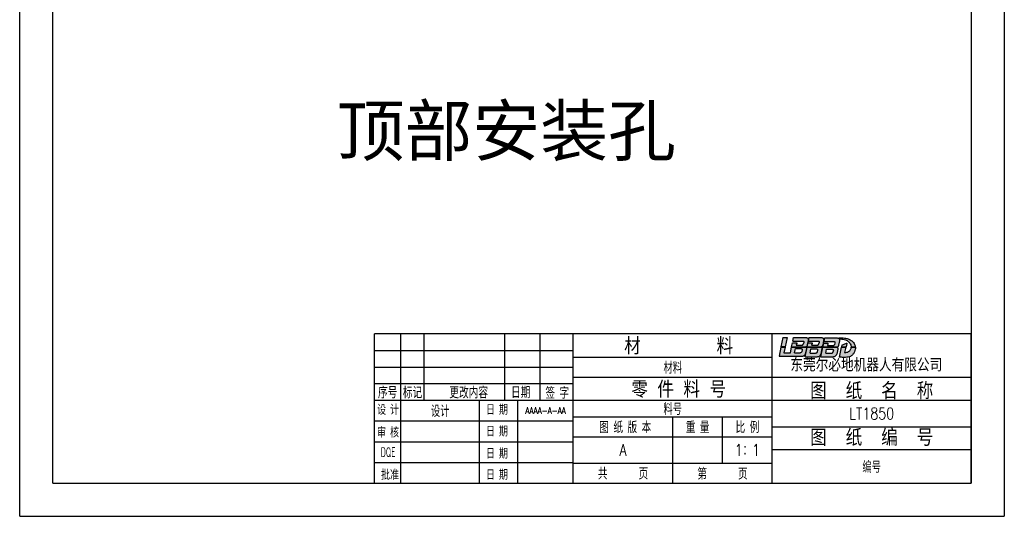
# Model space of a CAD drawing. Header units: millimetres. Extents: x 6560 to 6857, y 1277 to 1697.
# Tile 1 of 3: x 6560 to 6857, y 1277 to 1427. Entities that reach past the tile are written whole.
import ezdxf
from ezdxf.enums import TextEntityAlignment as Align

# ---------------------------------------------------------------- set-up
doc = ezdxf.new("R2010")
doc.units = ezdxf.units.MM
for name, color, linetype in [('1轮廓实线层', 7, 'Continuous'), ('2细线层', 4, 'Continuous'), ('5剖面线层', 2, 'Continuous'), ('6文字层', 3, 'Continuous'), ('图框层', 7, 'Continuous')]:
    doc.layers.add(name, color=color, linetype=linetype)
doc.styles.add('PC_TEXTSTYLE', font='isocp.shx', dxfattribs={"width": 0.8, "bigfont": 'hzfs.shx'})
doc.styles.get("Standard").update_dxf_attribs({"font": 'arial.ttf'})
doc.styles.add('TH_GBDIM', font='romans.shx', dxfattribs={"width": 0.8, "bigfont": 'gbcbig.shx'})

# ---------------------------------------------------------------- blocks, each defined once
blk = doc.blocks.new('A3纵')
at = {"layer": '5剖面线层', "true_color": 0x74d10a}
h = blk.add_hatch(color=72, dxfattribs=at)
h.dxf.hatch_style = 1
h.paths.add_polyline_path([(-55.51, 43.92), (-56.76, 43.92), (-57.36, 41.07), (-56.11, 41.07)])
edge = h.paths.add_edge_path()
edge.add_line((-57.96, 38.24), (-51.35, 38.24))
edge.add_spline(control_points=[(-51.35, 38.24), (-51.21, 38.26), (-50.93, 38.29), (-50.52, 38.36), (-50.24, 38.57), (-50.07, 38.76), (-50.02, 38.86)], knot_values=[0, 0, 0, 0, 3.612385, 7.048837, 10.255516, 12.349536, 12.349536, 12.349536, 12.349536], degree=3, periodic=0)
edge.add_line((-50.02, 38.86), (-49.64, 40.63))
edge.add_spline(control_points=[(-49.64, 40.63), (-49.64, 40.72), (-49.66, 40.81), (-49.66, 40.88), (-49.71, 40.94), (-49.73, 40.97)], knot_values=[0, 0, 0, 0, 0.476316, 1.44549, 2.246673, 2.246673, 2.246673, 2.246673], degree=3, periodic=0)
edge.add_line((-49.73, 40.97), (-54.18, 40.97))
edge.add_line((-54.18, 40.97), (-54.52, 39.3))
edge.add_line((-54.52, 39.3), (-56.49, 39.3))
edge.add_line((-56.49, 39.3), (-56.13, 40.97))
edge.add_line((-56.13, 40.97), (-57.38, 40.97))
edge.add_line((-57.38, 40.97), (-57.96, 38.24))
edge = h.paths.add_edge_path(flags=16)
edge.add_line((-52.99, 40.56), (-51.24, 40.56))
edge.add_spline(control_points=[(-51.24, 40.56), (-51.18, 40.54), (-51.08, 40.52), (-50.98, 40.39), (-50.97, 40.3), (-50.97, 40.26)], knot_values=[0, 0, 0, 0, 0.16594, 0.313706, 0.444871, 0.444871, 0.444871, 0.444871], degree=3, periodic=0)
edge.add_line((-50.97, 40.26), (-51.12, 39.64))
edge.add_spline(control_points=[(-51.12, 39.64), (-51.14, 39.57), (-51.2, 39.41), (-51.47, 39.34), (-51.65, 39.33), (-51.74, 39.32)], knot_values=[0, 0, 0, 0, 0.21656, 0.475605, 0.757612, 0.757612, 0.757612, 0.757612], degree=3, periodic=0)
edge.add_line((-51.74, 39.32), (-53.24, 39.32))
edge.add_line((-53.24, 39.32), (-52.99, 40.56))
edge = h.paths.add_edge_path()
edge.add_line((-53.9, 42.33), (-54.16, 41.07))
edge.add_line((-54.16, 41.07), (-49.89, 41.07))
edge.add_spline(control_points=[(-49.89, 41.07), (-49.86, 41.08), (-49.75, 41.1), (-49.64, 41.24), (-49.47, 41.38), (-49.45, 41.54), (-49.43, 41.62)], knot_values=[0, 0, 0, 0, 0.113541, 0.309529, 0.508983, 0.759853, 0.759853, 0.759853, 0.759853], degree=3, periodic=0)
edge.add_line((-49.43, 41.62), (-49.14, 42.98))
edge.add_spline(control_points=[(-49.14, 42.98), (-49.14, 43.07), (-49.13, 43.22), (-49.1, 43.46), (-49.2, 43.68), (-49.43, 43.82), (-49.67, 43.9), (-49.84, 43.93), (-49.92, 43.94)], knot_values=[0, 0, 0, 0, 0.270359, 0.459904, 0.691329, 0.959666, 1.234022, 1.467228, 1.467228, 1.467228, 1.467228], degree=3, periodic=0)
edge.add_line((-49.92, 43.94), (-53.56, 43.94))
edge.add_line((-53.56, 43.94), (-53.79, 42.84))
edge.add_line((-53.79, 42.84), (-50.84, 42.84))
edge.add_spline(control_points=[(-50.84, 42.84), (-50.8, 42.84), (-50.73, 42.83), (-50.63, 42.81), (-50.56, 42.77), (-50.49, 42.71), (-50.49, 42.63), (-50.49, 42.55), (-50.5, 42.49), (-50.5, 42.45)], knot_values=[0, 0, 0, 0, 0.109145, 0.202524, 0.297211, 0.376281, 0.445665, 0.519978, 0.62999, 0.62999, 0.62999, 0.62999], degree=3, periodic=0)
edge.add_line((-50.5, 42.47), (-50.66, 41.88))
edge.add_spline(control_points=[(-50.66, 41.88), (-50.68, 41.85), (-50.7, 41.79), (-50.77, 41.71), (-50.85, 41.66), (-50.92, 41.64), (-50.94, 41.63)], knot_values=[0, 0, 0, 0, 0.11249, 0.188578, 0.308405, 0.395813, 0.395813, 0.395813, 0.395813], degree=3, periodic=0)
edge.add_line((-50.94, 41.63), (-52.74, 41.63))
edge.add_line((-52.74, 41.63), (-52.62, 42.14))
edge.add_line((-52.62, 42.14), (-52.62, 42.33))
edge.add_line((-52.62, 42.33), (-53.9, 42.33))
edge = h.paths.add_edge_path()
edge.add_spline(control_points=[(-46.19, 42.84), (-46.15, 42.84), (-46.09, 42.83), (-45.99, 42.81), (-45.91, 42.77), (-45.85, 42.71), (-45.83, 42.62), (-45.85, 42.54), (-45.85, 42.48), (-45.86, 42.45)], knot_values=[0, 0, 0, 0, 0.109145, 0.202524, 0.297211, 0.376281, 0.459032, 0.54598, 0.631468, 0.631468, 0.631468, 0.631468], degree=3, periodic=0)
edge.add_line((-45.86, 42.45), (-46.02, 41.88))
edge.add_spline(control_points=[(-46.02, 41.88), (-46.03, 41.84), (-46.07, 41.74), (-46.17, 41.63), (-46.26, 41.6), (-46.3, 41.59)], knot_values=[0, 0, 0, 0, 0.133532, 0.314052, 0.429449, 0.429449, 0.429449, 0.429449], degree=3, periodic=0)
edge.add_line((-46.3, 41.59), (-48.11, 41.59))
edge.add_line((-48.11, 41.59), (-47.98, 42.14))
edge.add_line((-47.98, 42.14), (-47.98, 42.27))
edge.add_line((-47.98, 42.27), (-49.23, 42.27))
edge.add_line((-49.23, 42.27), (-49.48, 41.07))
edge.add_line((-49.48, 41.07), (-45.25, 41.07))
edge.add_spline(control_points=[(-45.25, 41.07), (-45.21, 41.08), (-45.11, 41.1), (-44.99, 41.24), (-44.83, 41.38), (-44.8, 41.54), (-44.79, 41.62)], knot_values=[0, 0, 0, 0, 0.113541, 0.309529, 0.508983, 0.759853, 0.759853, 0.759853, 0.759853], degree=3, periodic=0)
edge.add_line((-44.79, 41.62), (-44.5, 42.98))
edge.add_spline(control_points=[(-44.5, 42.98), (-44.49, 43.07), (-44.48, 43.22), (-44.46, 43.46), (-44.55, 43.68), (-44.78, 43.82), (-45.03, 43.9), (-45.2, 43.93), (-45.27, 43.94)], knot_values=[0, 0, 0, 0, 0.270359, 0.459904, 0.691329, 0.959666, 1.234022, 1.467228, 1.467228, 1.467228, 1.467228], degree=3, periodic=0)
edge.add_line((-45.27, 43.94), (-48.88, 43.94))
edge.add_line((-48.88, 43.94), (-49.11, 42.84))
edge.add_line((-49.11, 42.84), (-46.19, 42.84))
edge = h.paths.add_edge_path()
edge.add_spline(control_points=[(-45, 40.63), (-45, 40.72), (-45.02, 40.81), (-45.05, 40.86), (-45.08, 40.92), (-45.13, 40.97)], knot_values=[0.110312, 0.110312, 0.110312, 0.110312, 0.586629, 1.555802, 2.246673, 2.246673, 2.246673, 2.246673], degree=3, periodic=0)
edge.add_line((-45.13, 40.97), (-49.5, 40.97))
edge.add_line((-49.5, 40.97), (-50.09, 38.12))
edge.add_line((-50.09, 38.12), (-46.75, 38.12))
edge.add_spline(control_points=[(-46.75, 38.12), (-46.49, 38.12), (-46.23, 38.14), (-45.75, 38.29), (-45.55, 38.5), (-45.43, 38.76), (-45.37, 38.86)], knot_values=[0, 0, 0, 0, 3.612385, 7.048837, 10.255516, 12.349536, 12.349536, 12.349536, 12.349536], degree=3, periodic=0)
edge.add_line((-45.37, 38.86), (-45, 40.63))
edge = h.paths.add_edge_path(flags=16)
edge.add_spline(control_points=[(-46.45, 39.54), (-46.48, 39.46), (-46.53, 39.31), (-46.8, 39.24), (-46.98, 39.23), (-47.07, 39.22)], knot_values=[0, 0, 0, 0, 0.21656, 0.475605, 0.757612, 0.757612, 0.757612, 0.757612], degree=3, periodic=0)
edge.add_line((-47.07, 39.22), (-48.58, 39.22))
edge.add_line((-48.58, 39.22), (-48.32, 40.45))
edge.add_line((-48.32, 40.45), (-46.57, 40.45))
edge.add_spline(control_points=[(-46.57, 40.45), (-46.52, 40.44), (-46.41, 40.42), (-46.32, 40.29), (-46.31, 40.2), (-46.3, 40.16)], knot_values=[0, 0, 0, 0, 0.16594, 0.313706, 0.444871, 0.444871, 0.444871, 0.444871], degree=3, periodic=0)
edge.add_line((-46.3, 40.16), (-46.45, 39.54))
edge = h.paths.add_edge_path()
edge.add_spline(control_points=[(-40.24, 40.36), (-40.26, 40.68), (-40.29, 40.78), (-40.31, 40.84), (-40.36, 40.92), (-40.42, 40.97)], knot_values=[0.157558, 0.157558, 0.157558, 0.157558, 0.633874, 1.603048, 2.246673, 2.246673, 2.246673, 2.246673], degree=3, periodic=0)
edge.add_line((-40.42, 40.97), (-44.71, 40.97))
edge.add_line((-44.71, 40.97), (-45.31, 38.11))
edge.add_line((-45.31, 38.11), (-41.89, 38.11))
edge.add_spline(control_points=[(-41.89, 38.11), (-41.61, 38.13), (-41.38, 38.15), (-41, 38.3), (-40.74, 38.53), (-40.61, 38.76), (-40.56, 38.86)], knot_values=[0, 0, 0, 0, 3.612385, 7.048837, 10.255516, 12.349536, 12.349536, 12.349536, 12.349536], degree=3, periodic=0)
edge.add_line((-40.56, 38.86), (-40.24, 40.36))
edge = h.paths.add_edge_path(flags=16)
edge.add_spline(control_points=[(-41.84, 40.39), (-41.79, 40.38), (-41.68, 40.36), (-41.59, 40.23), (-41.58, 40.14), (-41.57, 40.09)], knot_values=[0, 0, 0, 0, 0.16594, 0.313706, 0.444871, 0.444871, 0.444871, 0.444871], degree=3, periodic=0)
edge.add_line((-41.57, 40.09), (-41.72, 39.47))
edge.add_spline(control_points=[(-41.72, 39.47), (-41.75, 39.4), (-41.8, 39.24), (-42.07, 39.17), (-42.25, 39.16), (-42.34, 39.16)], knot_values=[0, 0, 0, 0, 0.21656, 0.475605, 0.757612, 0.757612, 0.757612, 0.757612], degree=3, periodic=0)
edge.add_line((-42.34, 39.16), (-43.85, 39.16))
edge.add_line((-43.85, 39.16), (-43.59, 40.39))
edge.add_line((-43.59, 40.39), (-41.84, 40.39))
edge = h.paths.add_edge_path()
edge.add_spline(control_points=[(-39.7, 42.87), (-39.7, 43.09), (-39.71, 43.23), (-39.71, 43.35), (-39.74, 43.46), (-39.82, 43.53)], knot_values=[7.678202, 7.678202, 7.678202, 7.678202, 9.952853, 11.547588, 12.34447, 12.34447, 12.34447, 12.34447], degree=3, periodic=0)
edge.add_spline(control_points=[(-39.82, 43.53), (-39.82, 43.54), (-39.83, 43.54), (-39.84, 43.55)], knot_values=[7.617953, 7.617953, 7.617953, 7.617953, 7.678202, 7.678202, 7.678202, 7.678202], degree=3, periodic=0)
edge.add_spline(control_points=[(-39.84, 43.55), (-39.78, 43.54), (-39.73, 43.54), (-39.68, 43.53), (-39.55, 43.52), (-39.24, 43.49), (-38.65, 43.41), (-37.84, 43.2), (-37, 42.76), (-36.46, 42.09), (-36.25, 41.52), (-36.2, 41.2), (-36.18, 41.07)], knot_values=[-1.32384, -1.32384, -1.32384, -1.32384, 0, 0, 0, 3.216058, 7.844717, 15.059695, 24.312441, 31.237241, 36.149525, 39.453796, 39.453796, 39.453796, 39.453796], degree=3, periodic=0)
edge.add_line((-36.18, 41.07), (-34.96, 41.07))
edge.add_spline(control_points=[(-34.96, 41.07), (-34.96, 41.12), (-34.97, 41.24), (-35.05, 41.49), (-35.17, 41.91), (-35.55, 42.47), (-36.13, 43.02), (-36.94, 43.45), (-37.78, 43.69), (-38.37, 43.75), (-38.63, 43.77)], knot_values=[0, 0, 0, 0, 1.151049, 3.120639, 6.514086, 12.344374, 19.743132, 26.621777, 35.257202, 41.640066, 41.640066, 41.640066, 41.640066], degree=3, periodic=0)
edge.add_spline(control_points=[(-38.63, 43.77), (-39.03, 43.77), (-39.43, 43.77), (-39.83, 43.77)], knot_values=[0.439363, 0.439363, 0.439363, 0.439363, 10.5731, 10.5731, 10.5731, 10.5731], degree=3, periodic=0)
edge.add_spline(control_points=[(-39.83, 43.77), (-39.89, 43.76), (-39.98, 43.74), (-40.07, 43.72), (-40.1, 43.71)], knot_values=[0, 0, 0, 0, 1.463686, 2.290752, 2.290752, 2.290752, 2.290752], degree=3, periodic=0)
edge.add_spline(control_points=[(-40.1, 43.71), (-40.15, 43.73), (-40.28, 43.77), (-40.41, 43.79), (-40.48, 43.8)], knot_values=[0, 0, 0, 0, 1.372752, 3.334825, 3.334825, 3.334825, 3.334825], degree=3, periodic=0)
edge.add_line((-40.48, 43.8), (-44.13, 43.8))
edge.add_line((-44.13, 43.8), (-44.36, 42.69))
edge.add_line((-44.36, 42.69), (-41.44, 42.69))
edge.add_spline(control_points=[(-41.44, 42.69), (-41.4, 42.69), (-41.34, 42.68), (-41.24, 42.66), (-41.16, 42.62), (-41.1, 42.55), (-41.08, 42.47), (-41.1, 42.39), (-41.1, 42.33), (-41.11, 42.3)], knot_values=[0, 0, 0, 0, 0.109145, 0.202524, 0.297211, 0.376281, 0.459032, 0.54598, 0.631468, 0.631468, 0.631468, 0.631468], degree=3, periodic=0)
edge.add_line((-41.11, 42.3), (-41.27, 41.73))
edge.add_spline(control_points=[(-41.27, 41.73), (-41.28, 41.7), (-41.3, 41.64), (-41.37, 41.56), (-41.45, 41.51), (-41.52, 41.49), (-41.55, 41.48)], knot_values=[0, 0, 0, 0, 0.11249, 0.188578, 0.308405, 0.395813, 0.395813, 0.395813, 0.395813], degree=3, periodic=0)
edge.add_line((-41.54, 41.48), (-43.35, 41.48))
edge.add_line((-43.35, 41.48), (-43.23, 41.99))
edge.add_line((-43.23, 41.99), (-43.23, 42.17))
edge.add_line((-43.23, 42.17), (-44.46, 42.17))
edge.add_line((-44.46, 42.17), (-44.69, 41.07))
edge.add_line((-44.69, 41.07), (-40.26, 41.07))
edge.add_spline(control_points=[(-40.26, 41.07), (-40.24, 41.08), (-40.17, 41.11), (-40.11, 41.24), (-40.02, 41.4), (-39.99, 41.54), (-39.97, 41.62)], knot_values=[0, 0, 0, 0, 0.063812, 0.219898, 0.386717, 0.637587, 0.637587, 0.637587, 0.637587], degree=3, periodic=0)
edge.add_line((-39.97, 41.62), (-39.7, 42.87))
h.paths.add_polyline_path([(-37.48, 42.1), (-37.48, 42.22), (-37.6, 42.22), (-39.01, 41.64), (-39.13, 41.07), (-37.75, 41.07)], flags=17)
edge = h.paths.add_edge_path()
edge.add_spline(control_points=[(-39.83, 37.96), (-39.59, 37.95), (-38.96, 37.93), (-38.04, 37.9), (-37.13, 37.99), (-36.29, 38.2), (-35.68, 38.82), (-35.15, 39.54), (-35.03, 40.19), (-34.89, 40.62), (-34.91, 40.82), (-34.92, 40.93), (-34.93, 40.97)], knot_values=[0, 0, 0, 0, 5.994431, 15.888509, 23.126915, 29.243366, 37.241208, 44.362079, 51.473113, 53.800224, 55.481839, 56.538024, 56.538024, 56.538024, 56.538024], degree=3, periodic=0)
edge.add_line((-34.93, 40.97), (-36.17, 40.97))
edge.add_spline(control_points=[(-36.17, 40.97), (-36.17, 40.96), (-36.18, 40.89), (-36.2, 40.71), (-36.3, 40.44), (-36.45, 40.08), (-36.77, 39.76), (-37.23, 39.49), (-37.74, 39.4), (-38.07, 39.43), (-38.18, 39.43)], knot_values=[0, 0, 0, 0, 0.200319, 1.755522, 4.491279, 7.649925, 11.354755, 15.71284, 21.005618, 23.994098, 23.994098, 23.994098, 23.994098], degree=3, periodic=0)
edge.add_line((-38.18, 39.43), (-37.78, 40.97))
edge.add_line((-37.78, 40.97), (-39.16, 40.97))
edge.add_line((-39.16, 40.97), (-39.83, 37.96))
for p, q in [((-56.76, 43.92), (-57.36, 41.07)), ((-56.76, 43.92), (-55.51, 43.92)), ((-55.51, 43.92), (-56.11, 41.07)), ((-54.16, 41.07), (-53.9, 42.33)), ((-53.9, 42.33), (-53.9, 42.33)), ((-53.9, 42.33), (-52.62, 42.33)), ((-53.79, 42.84), (-53.56, 43.94)), ((-53.79, 42.84), (-50.84, 42.84)), ((-53.56, 43.94), (-49.92, 43.94)), ((-52.62, 42.14), (-52.74, 41.63)), ((-52.74, 41.63), (-50.94, 41.63)), ((-52.62, 42.33), (-52.62, 42.14)), ((-50.5, 42.45), (-50.66, 41.88)), ((-49.48, 41.07), (-49.23, 42.27)), ((-49.14, 42.98), (-49.43, 41.62)), ((-49.25, 42.33), (-49.25, 42.33)), ((-49.23, 42.27), (-47.98, 42.27)), ((-49.11, 42.84), (-48.88, 43.94)), ((-49.11, 42.84), (-46.19, 42.84)), ((-48.88, 43.94), (-45.27, 43.94)), ((-47.98, 42.14), (-48.11, 41.59)), ((-48.11, 41.59), (-46.3, 41.59)), ((-47.98, 42.27), (-47.98, 42.14)), ((-45.86, 42.45), (-46.02, 41.88)), ((-44.5, 42.98), (-44.79, 41.62)), ((-44.69, 41.07), (-44.46, 42.17)), ((-44.46, 42.17), (-43.23, 42.17)), ((-44.36, 42.69), (-44.13, 43.8)), ((-44.36, 42.69), (-41.44, 42.69)), ((-44.13, 43.8), (-40.48, 43.8)), ((-43.23, 41.99), (-43.35, 41.48)), ((-43.23, 42.17), (-43.23, 41.99)), ((-41.11, 42.3), (-41.27, 41.73)), ((-39.7, 42.87), (-39.97, 41.62)), ((-39.01, 41.64), (-39.13, 41.07)), ((-39.01, 41.64), (-37.6, 42.22)), ((-37.48, 42.1), (-37.75, 41.07)), ((-37.6, 42.22), (-37.48, 42.22)), ((-37.48, 42.22), (-37.48, 42.1)), ((-57.38, 40.97), (-57.96, 38.24)), ((-57.38, 40.97), (-56.13, 40.97)), ((-56.11, 41.07), (-57.36, 41.07)), ((-56.13, 40.97), (-56.49, 39.3)), ((-56.49, 39.3), (-54.52, 39.3)), ((-54.52, 39.3), (-54.18, 40.97)), ((-54.18, 40.97), (-49.73, 40.97)), ((-54.16, 41.07), (-49.89, 41.07)), ((-53.24, 39.32), (-52.99, 40.56)), ((-53.24, 39.32), (-51.74, 39.32)), ((-52.99, 40.56), (-51.24, 40.56)), ((-50.97, 40.26), (-51.12, 39.64)), ((-50.09, 38.12), (-49.5, 40.97)), ((-49.64, 40.63), (-50.02, 38.86)), ((-49.5, 40.97), (-45.13, 40.97)), ((-49.48, 41.07), (-45.25, 41.07)), ((-48.58, 39.22), (-48.32, 40.45)), ((-48.58, 39.22), (-47.07, 39.22)), ((-48.32, 40.45), (-46.57, 40.45)), ((-46.3, 40.16), (-46.45, 39.54)), ((-45, 40.63), (-45.37, 38.86)), ((-45.31, 38.11), (-44.71, 40.97)), ((-44.71, 40.97), (-40.42, 40.97)), ((-44.69, 41.07), (-40.26, 41.07)), ((-43.85, 39.16), (-43.59, 40.39)), ((-43.85, 39.16), (-42.34, 39.16)), ((-43.59, 40.39), (-41.84, 40.39)), ((-43.35, 41.48), (-41.55, 41.48)), ((-41.57, 40.09), (-41.72, 39.47)), ((-40.24, 40.36), (-40.56, 38.86)), ((-39.16, 40.97), (-39.83, 37.96)), ((-39.16, 40.97), (-37.78, 40.97)), ((-39.13, 41.07), (-37.75, 41.07)), ((-37.78, 40.97), (-38.18, 39.43)), ((-36.18, 41.07), (-34.96, 41.07)), ((-36.17, 40.97), (-34.93, 40.97)), ((-57.96, 38.24), (-51.35, 38.24)), ((-50.09, 38.12), (-46.75, 38.12)), ((-45.31, 38.11), (-41.89, 38.11)), ((-120, 31.92), (-60, 31.92))]:
    blk.add_line(p, q)
for points in [[(-50.94, 41.63), (-50.86, 41.66), (-50.76, 41.73), (-50.71, 41.78), (-50.66, 41.88)], [(-50.84, 42.84), (-50.73, 42.83), (-50.64, 42.81), (-50.55, 42.76), (-50.5, 42.7), (-50.49, 42.63), (-50.49, 42.56), (-50.5, 42.45)], [(-49.92, 43.94), (-49.69, 43.9), (-49.43, 43.81), (-49.21, 43.65), (-49.12, 43.44), (-49.12, 43.25), (-49.14, 42.98)], [(-49.43, 41.62), (-49.5, 41.38), (-49.64, 41.23), (-49.78, 41.1), (-49.89, 41.07)], [(-46.3, 41.59), (-46.19, 41.63), (-46.07, 41.76), (-46.02, 41.88)], [(-46.19, 42.84), (-46.08, 42.83), (-45.99, 42.81), (-45.91, 42.76), (-45.86, 42.7), (-45.84, 42.62), (-45.85, 42.54), (-45.86, 42.45)], [(-45.27, 43.94), (-45.04, 43.9), (-44.78, 43.81), (-44.56, 43.65), (-44.47, 43.44), (-44.48, 43.25), (-44.5, 42.98)], [(-44.79, 41.62), (-44.86, 41.38), (-44.99, 41.23), (-45.14, 41.1), (-45.25, 41.07)], [(-41.55, 41.48), (-41.47, 41.51), (-41.36, 41.58), (-41.31, 41.63), (-41.27, 41.73)], [(-41.44, 42.69), (-41.33, 42.68), (-41.24, 42.66), (-41.16, 42.61), (-41.11, 42.55), (-41.09, 42.47), (-41.1, 42.38), (-41.11, 42.3)], [(-39.97, 41.62), (-40.04, 41.38), (-40.12, 41.23), (-40.2, 41.1), (-40.26, 41.07)], [(-51.74, 39.32), (-51.46, 39.35), (-51.22, 39.45), (-51.12, 39.64)], [(-51.24, 40.56), (-51.08, 40.5), (-50.99, 40.38), (-50.97, 40.26)], [(-47.07, 39.22), (-46.79, 39.25), (-46.55, 39.34), (-46.45, 39.54)], [(-46.57, 40.45), (-46.42, 40.4), (-46.33, 40.28), (-46.3, 40.16)], [(-42.34, 39.16), (-42.06, 39.18), (-41.82, 39.28), (-41.72, 39.47)], [(-41.84, 40.39), (-41.69, 40.34), (-41.6, 40.22), (-41.57, 40.09)]]:
    blk.add_spline(points, degree=3)
for points, knots in [([(-40.48, 43.8), (-40.41, 43.79), (-40.28, 43.77), (-40.15, 43.73), (-40.1, 43.71)], [0, 0, 0, 0, 1.962073, 3.334825, 3.334825, 3.334825, 3.334825]), ([(-40.1, 43.71), (-40.07, 43.72), (-39.98, 43.74), (-39.89, 43.76), (-39.83, 43.77)], [0, 0, 0, 0, 0.827065, 2.290752, 2.290752, 2.290752, 2.290752]), ([(-39.84, 43.55), (-39.83, 43.54), (-39.82, 43.54), (-39.82, 43.53), (-39.74, 43.46), (-39.71, 43.35), (-39.71, 43.23), (-39.7, 43.09), (-39.7, 42.87)], [7.617953, 7.617953, 7.617953, 7.617953, 7.678202, 7.678202, 7.678202, 8.475084, 10.069819, 12.34447, 12.34447, 12.34447, 12.34447]), ([(-39.84, 43.55), (-39.78, 43.54), (-39.73, 43.54), (-39.68, 43.53), (-39.55, 43.52), (-39.24, 43.49), (-38.65, 43.41), (-37.84, 43.2), (-37, 42.76), (-36.46, 42.09), (-36.25, 41.52), (-36.2, 41.2), (-36.18, 41.07)], [-1.32384, -1.32384, -1.32384, -1.32384, 0, 0, 0, 3.216058, 7.844717, 15.059695, 24.312441, 31.237241, 36.149525, 39.453796, 39.453796, 39.453796, 39.453796]), ([(-38.63, 43.77), (-38.37, 43.75), (-37.78, 43.69), (-36.94, 43.45), (-36.13, 43.02), (-35.55, 42.47), (-35.17, 41.91), (-35.05, 41.49), (-34.97, 41.24), (-34.96, 41.12), (-34.96, 41.07)], [0, 0, 0, 0, 6.382864, 15.018289, 21.896934, 29.295692, 35.12598, 38.519427, 40.489017, 41.640066, 41.640066, 41.640066, 41.640066]), ([(-51.35, 38.24), (-51.21, 38.26), (-50.93, 38.29), (-50.52, 38.36), (-50.24, 38.57), (-50.07, 38.76), (-50.02, 38.86)], [0, 0, 0, 0, 3.612385, 7.048837, 10.255516, 12.349536, 12.349536, 12.349536, 12.349536]), ([(-49.73, 40.97), (-49.71, 40.94), (-49.66, 40.88), (-49.66, 40.81), (-49.64, 40.72), (-49.64, 40.63)], [0, 0, 0, 0, 0.801183, 1.770357, 2.246673, 2.246673, 2.246673, 2.246673]), ([(-46.75, 38.12), (-46.49, 38.12), (-46.23, 38.14), (-45.75, 38.29), (-45.55, 38.5), (-45.43, 38.76), (-45.37, 38.86)], [0, 0, 0, 0, 3.612385, 7.048837, 10.255516, 12.349536, 12.349536, 12.349536, 12.349536]), ([(-45.13, 40.97), (-45.08, 40.92), (-45.05, 40.86), (-45.02, 40.81), (-45, 40.72), (-45, 40.63)], [0.110312, 0.110312, 0.110312, 0.110312, 0.801183, 1.770357, 2.246673, 2.246673, 2.246673, 2.246673]), ([(-41.89, 38.11), (-41.61, 38.13), (-41.38, 38.15), (-41, 38.3), (-40.74, 38.53), (-40.61, 38.76), (-40.56, 38.86)], [0, 0, 0, 0, 3.612385, 7.048837, 10.255516, 12.349536, 12.349536, 12.349536, 12.349536]), ([(-40.42, 40.97), (-40.36, 40.92), (-40.31, 40.84), (-40.29, 40.78), (-40.26, 40.68), (-40.24, 40.36)], [0.157558, 0.157558, 0.157558, 0.157558, 0.801183, 1.770357, 2.246673, 2.246673, 2.246673, 2.246673]), ([(-34.93, 40.97), (-34.92, 40.93), (-34.91, 40.82), (-34.89, 40.62), (-35.03, 40.19), (-35.15, 39.54), (-35.68, 38.82), (-36.29, 38.2), (-37.13, 37.99), (-38.04, 37.9), (-38.96, 37.93), (-39.59, 37.95), (-39.83, 37.96)], [0, 0, 0, 0, 1.056185, 2.7378, 5.064911, 12.175945, 19.296816, 27.294658, 33.411109, 40.649515, 50.543593, 56.538024, 56.538024, 56.538024, 56.538024]), ([(-38.18, 39.43), (-38.07, 39.43), (-37.74, 39.4), (-37.23, 39.49), (-36.77, 39.76), (-36.45, 40.08), (-36.3, 40.44), (-36.2, 40.71), (-36.18, 40.89), (-36.17, 40.96), (-36.17, 40.97)], [0, 0, 0, 0, 2.988479, 8.281258, 12.639343, 16.344172, 19.502819, 22.238575, 23.793778, 23.994098, 23.994098, 23.994098, 23.994098])]:
    blk.add_open_spline(points, degree=3, knots=knots)
for points in [[(-39.83, 43.77), (-39.43, 43.77), (-39.03, 43.77), (-38.63, 43.77)], [(-49.65, 40.6), (-49.65, 40.6), (-49.65, 40.6), (-49.65, 40.6)], [(-45, 40.6), (-45, 40.6), (-45, 40.6), (-45, 40.6)]]:
    blk.add_open_spline(points, degree=3)
at = {"layer": '1轮廓实线层'}
for p, q in [((0, 45), (-180, 45)), ((-180, 0), (-180, 45)), ((-172, 25), (-172, 45)), ((-165, 25), (-165, 45)), ((-140.62, 25), (-140.62, 45)), ((-130, 25), (-130, 45)), ((-120, 0), (-120, 45)), ((-60, 31.92), (0, 31.92)), ((-172, 0), (-172, 25)), ((-148.32, 0), (-148.32, 25)), ((-136.74, 0), (-136.74, 25)), ((-120, 20), (-60, 20)), ((-60, 16.95), (0, 16.95)), ((-180, 0), (0, 0))]:
    blk.add_line(p, q, dxfattribs=at)
at = {"layer": '1轮廓实线层', "color": 7}
for p, q in [((-60, 0), (-60, 45)), ((-180, 25), (-120, 25)), ((-180, 18.75), (-120, 18.75)), ((-180, 12.5), (-120, 12.5)), ((-180, 6.25), (-120, 6.25))]:
    blk.add_line(p, q, dxfattribs=at)
at = {"layer": '2细线层'}
for p, q in [((-287, -10), (-287, 410)), ((10, 410), (10, -10)), ((-180, 40), (-120, 40)), ((-120, 38), (-60, 38)), ((-180, 35), (-120, 35)), ((-180, 30), (-120, 30)), ((-120, 25), (-60, 25)), ((-60, 25), (0, 25)), ((-90, 0), (-90, 20)), ((-75, 6), (-75, 20)), ((-120, 14), (-60, 14)), ((-60, 10.11), (0, 10.11)), ((-120, 6), (-60, 6)), ((-287, -10), (10, -10))]:
    blk.add_line(p, q, dxfattribs=at)
at = {"layer": '图框层'}
for p, q in [((-277, 0), (-277, 400)), ((0, 400), (0, 0)), ((0, 0), (0, 45)), ((-277, 0), (0, 0))]:
    blk.add_line(p, q, dxfattribs=at)
at = {"layer": '6文字层', "style": 'PC_TEXTSTYLE'}
for s, p in [(' 材        料', (-89.65, 41.58)), (' 零 件 料 号', (-89.65, 28.49)), ('图  纸  名  称', (-30, 28.07)), ('图  纸  编  号', (-30, 13.99))]:
    blk.add_text(s, height=5, dxfattribs=at).set_placement(p, align=Align.MIDDLE)
at = {"layer": '6文字层', "style": 'PC_TEXTSTYLE', "width": 0.667}
for s, height, p in [('序号', 3.5, (-176, 27.5)), ('标记', 3.5, (-168.5, 27.5)), (' 更改内容', 3.5, (-152.23, 27.5)), (' 日期 ', 3.5, (-135.85, 27.5)), (' 签 字 ', 3.5, (-124.84, 27.37)), (' 设 计 ', 3, (-175.88, 22.3)), (' 日 期 ', 3, (-143.05, 22.3)), (' 审 核 ', 3, (-175.88, 15.48)), (' 日 期 ', 3, (-143.05, 15.77)), (' 图 纸 版 本', 3.5, (-105, 17)), (' 重 量 ', 3.5, (-82.5, 17)), (' 比 例 ', 3.5, (-67.5, 17)), ('DQE', 3, (-175.88, 9.35)), (' 日 期 ', 3, (-143.05, 9.07)), (' 批准', 3, (-175.88, 2.69)), (' 日 期 ', 3, (-143.05, 2.69)), ('共       页', 3.5, (-105, 3)), ('第       页', 3.5, (-75, 3))]:
    blk.add_text(s, height=height, dxfattribs=at).set_placement(p, align=Align.MIDDLE)
at = {"layer": '6文字层', "insert": (-54.54, 37.52), "char_height": 3.5, "attachment_point": 1, "style": 'PC_TEXTSTYLE'}
blk.add_mtext_dynamic_manual_height_columns('{\\fSimHei|b0|i0|c134|p49;东莞尔必地机器人有限公司}', width=147.7089, gutter_width=25, heights=[0], dxfattribs=at)
at = {"layer": '6文字层', "style": 'TH_GBDIM', "width": 0.8, "flags": 8}
for tag, height, p in [('材料', 3.5, (-90, 34.96)), ('设计', 3.5, (-160.16, 21.88)), ('料号', 3.5, (-90, 22.5)), ('AAAA-A-AA', 2, (-128.37, 21.88)), ('名称', 3.5, (-30, 20.97)), ('A', 3.5, (-105, 10)), ('1：1', 3.5, (-67.5, 10)), ('编号', 3.5, (-30, 5.05))]:
    blk.add_attdef(tag, text='', height=height, dxfattribs=at).set_placement(p, align=Align.MIDDLE)

msp = doc.modelspace()

# ---------------------------------------------------------------- block references
at = {"layer": '6文字层'}
ref = msp.add_blockref('A3纵', (6846.509, 1286.86), dxfattribs=at)
ref.add_attrib('名称', 'LT1850', dxfattribs={"height": 3.5, "style": 'TH_GBDIM', "width": 0.8}).set_placement((6816.509, 1307.834), align=Align.MIDDLE)
ref.add_attrib('编号', '编号', dxfattribs={"height": 3.5, "style": 'TH_GBDIM', "width": 0.8}).set_placement((6816.509, 1291.915), align=Align.MIDDLE)
ref.add_attrib('1：1', '1：1', dxfattribs={"height": 3.5, "style": 'TH_GBDIM', "width": 0.8}).set_placement((6779.009, 1296.86), align=Align.MIDDLE)
ref.add_attrib('A', 'A', dxfattribs={"height": 3.5, "style": 'TH_GBDIM', "width": 0.8}).set_placement((6741.509, 1296.86), align=Align.MIDDLE)
ref.add_attrib('料号', '料号', dxfattribs={"height": 3.5, "style": 'TH_GBDIM', "width": 0.8}).set_placement((6756.509, 1309.36), align=Align.MIDDLE)
ref.add_attrib('材料', '材料', dxfattribs={"height": 3.5, "style": 'TH_GBDIM', "width": 0.8}).set_placement((6756.509, 1321.818), align=Align.MIDDLE)
ref.add_attrib('AAAA-A-AA', 'AAAA-A-AA', dxfattribs={"height": 2, "style": 'TH_GBDIM', "width": 0.8}).set_placement((6718.14, 1308.735), align=Align.MIDDLE)
ref.add_attrib('设计', '设计', dxfattribs={"height": 3.5, "style": 'TH_GBDIM', "width": 0.8}).set_placement((6686.348, 1308.735), align=Align.MIDDLE)

# ---------------------------------------------------------------- texts
at = {"insert": (6655.146, 1400.639), "char_height": 15, "attachment_point": 1}
msp.add_mtext_dynamic_manual_height_columns('{\\fSimSun|b0|i0|c134|p2;顶部安装孔}', width=109.97409, gutter_width=12.5, heights=[0], dxfattribs=at)

doc.saveas('drawing.dxf')
